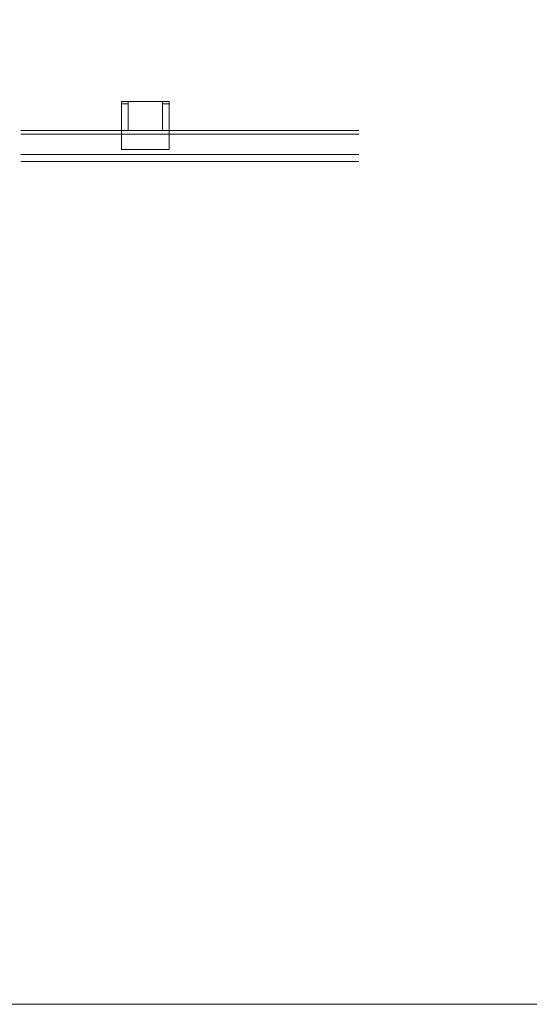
# Model space of a CAD drawing. Extents: x -62 to 873, y 137 to 393.
# Tile 6 of 11: x 119 to 194, y 137 to 281. Entities that reach past the tile are written whole.
import ezdxf
from ezdxf.enums import TextEntityAlignment as Align

# ---------------------------------------------------------------- set-up
doc = ezdxf.new("R2010")
doc.units = 0
doc.header["$MEASUREMENT"] = 0
doc.layers.add('B_ANNO_NOPLOT', color=47, linetype='Continuous', lineweight=18, plot=False)
doc.layers.add('B_STEEL_RAIL', color=92, linetype='Continuous', lineweight=18)
doc.styles.add('Annotative', font='calibri.ttf', dxfattribs={"height": 0.0625})

# ---------------------------------------------------------------- blocks, each defined once
blk = doc.blocks.new('*U124')
at = {"layer": 'B_ANNO_NOPLOT', "flags": 128}
blk.add_lwpolyline([(0, 0), (0, 252), (323.93, 252), (323.93, 238.86), (378, 238.86), (378, 40.5), (316.57, 40.5), (316.57, 0)], close=True, dxfattribs=at)
blk = doc.blocks.new('*U9')
at = {"layer": 'B_ANNO_NOPLOT', "flags": 128}
blk.add_lwpolyline([(0, 0), (0, 252), (323.93, 252), (323.93, 238.86), (378, 238.86), (378, 40.5), (316.57, 40.5), (316.57, 0)], close=True, dxfattribs=at)
blk = doc.blocks.new('*U102')
at = {"layer": 'B_ANNO_NOPLOT', "flags": 128}
blk.add_lwpolyline([(0, 0), (0, 252), (323.9277, 252), (323.9277, 238.8552), (378, 238.8552), (378, 40.4996), (316.5708, 40.4996), (316.5708, 0)], close=True, dxfattribs=at)
at = {"layer": 'B_STEEL_RAIL'}
for p, q in [((197.4034, 131.7314, 0.8422), (196.4034, 131.7314, 0.8422)), ((197.4034, 132.0444, 0.8422), (197.4034, 127.7944, 0.8422)), ((202.4034, 132.0444, 0.8422), (202.4034, 127.7944, 0.8422)), ((203.4034, 131.7314, 0.8422), (202.4034, 131.7314, 0.8422)), ((231.0994, 127.7944, 0.8422), (181.6954, 127.7944, 0.8422)), ((231.0994, 127.2944, 0.8422), (181.6954, 127.2944, 0.8422)), ((231.0994, 124.2944, 0.8422), (181.6954, 124.2944, 0.8422)), ((231.0994, 123.2944, 0.8422), (181.6954, 123.2944, 0.8422))]:
    blk.add_line(p, q, dxfattribs=at)
at = {"layer": 'B_STEEL_RAIL', "elevation": 0.8422}
blk.add_lwpolyline([(203.4034, 125.0444), (203.4034, 132.0444), (196.4034, 132.0444), (196.4034, 125.0444)], close=True, dxfattribs=at)
at = {"style": 'Annotative'}
blk.add_attdef('DIST', text='', height=1.5, dxfattribs=at).set_placement((157.4215, 233.8893, 0.8422), align=Align.MIDDLE_CENTER)

msp = doc.modelspace()

# ---------------------------------------------------------------- block references
for name in ['*U124', '*U9']:
    msp.add_blockref(name, (-62.21, 136.53, -0.84))

# ---------------------------------------------------------------- next in the draw order: block references
msp.add_blockref('*U102', (-62.21, 136.53, -0.84))

doc.saveas('drawing.dxf')
